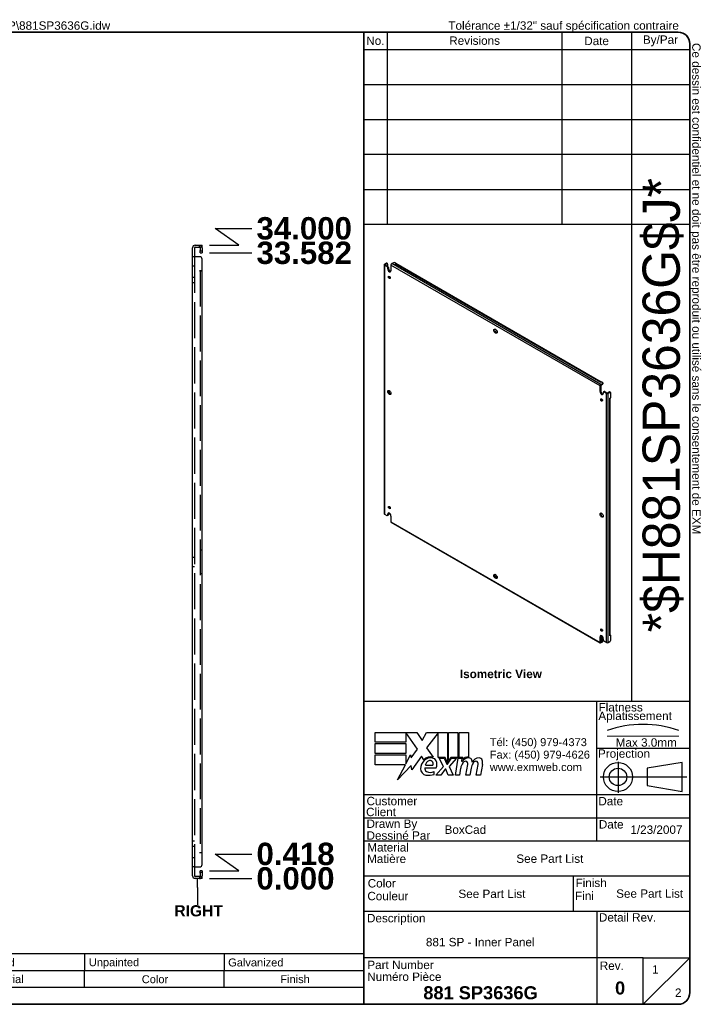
# Model space of a CAD drawing. Header units: inches. Extents: x 3.3 to 85.3, y 2.5 to 55.7.
# Tile 2 of 2: x 48.6 to 85.3, y 2.5 to 55.4. Entities that reach past the tile are written whole.
import ezdxf
from ezdxf.enums import TextEntityAlignment as Align

# ---------------------------------------------------------------- set-up
doc = ezdxf.new("R2010")
doc.units = ezdxf.units.IN
doc.header["$LTSCALE"] = 10
doc.header["$MEASUREMENT"] = 0
for name, pattern in [('CHAIN', [0.7087, 0.4724, -0.0591, 0.1181, -0.0591]), ('DASHED', [0.2067, 0.1654, -0.0413]), ('DASHED_SPACE', [0.2067, 0.1654, -0.0413])]:
    doc.linetypes.add(name, pattern=pattern)
doc.layers.get('0').update_dxf_attribs({"lineweight": 25})
for name, color, linetype, lineweight in [('Centerline(ANSI)', 7, 'Continuous', 25), ('Dimensions(ANSI)', 7, 'Continuous', 25), ('Hidden Edges(ANSI)', 7, 'DASHED_SPACE', 25), ('Sketch Geometry(ANSI)', 7, 'Continuous', 25), ('Symbols(ANSI)', 7, 'Continuous', 25), ('Visible Edges(ANSI)', 7, 'Continuous', 25), ('Visible Tangent Edges(ANSI)', 7, 'Continuous', 25)]:
    doc.layers.add(name, color=color, linetype=linetype, lineweight=lineweight)
doc.styles.add('Current-ANSI', font='arial.ttf')
doc.styles.add('Dimension-ANSI', font='arialbd.ttf')
doc.styles.add('Part List-ANSI', font='arial.ttf')
doc.styles.add('Text Style44', font='arialbd.ttf')
doc.styles.add('Text Style83', font='FRE3OF9X.TTF')
doc.dimstyles.new('INCH-ANSI', dxfattribs={"dimscale": 10, "dimtxt": 0.12, "dimasz": 0.098425, "dimexe": 0.04, "dimexo": 0.04, "dimgap": 0.031496, "dimtad": 0, "dimtih": 1, "dimtoh": 1, "dimdec": 3, "dimrnd": 1e-08, "dimzin": 0, "dimdsep": 46, "dimtxsty": 'Dimension-ANSI', "dimcen": 0.09, "dimdle": 0.312, "dimclrd": 179, "dimclre": 179, "dimclrt": 7, "dimadec": 1, "dimazin": 0, "dimtfac": 1, "dimtdec": 3, "dimtofl": 0, "dimtmove": 0, "dimatfit": 3, "dimfxl": 1, "dimtolj": 1, "dimtzin": 4, "dimlwd": 25, "dimlwe": 25, "dimarcsym": 0})

# ---------------------------------------------------------------- blocks, each defined once
blk = doc.blocks.new('Parts List')
at = {"layer": 'Symbols(ANSI)'}
for p, q in [((13.023, 0.795), (3.548, 0.795)), ((3.548, 0.795), (3.548, 0.615)), ((3.848, 0.795), (3.848, 0.615)), ((4.973, 0.795), (4.973, 0.615)), ((5.273, 0.795), (5.273, 0.615)), ((8.273, 0.795), (8.273, 0.615)), ((10.023, 0.795), (10.023, 0.615)), ((11.523, 0.795), (11.523, 0.615)), ((13.023, 0.795), (13.023, 0.615)), ((13.023, 0.615), (3.548, 0.615)), ((3.548, 0.435), (3.548, 0.615)), ((3.848, 0.435), (3.848, 0.615)), ((4.973, 0.435), (4.973, 0.615)), ((5.273, 0.435), (5.273, 0.615)), ((8.273, 0.435), (8.273, 0.615)), ((10.023, 0.435), (10.023, 0.615)), ((11.523, 0.435), (11.523, 0.615)), ((13.023, 0.435), (13.023, 0.615)), ((3.548, 0.255), (3.548, 0.435)), ((13.023, 0.435), (3.548, 0.435)), ((13.023, 0.255), (13.023, 0.435)), ((13.023, 0.255), (3.548, 0.255))]:
    blk.add_line(p, q, dxfattribs=at)
at = {"layer": 'Symbols(ANSI)', "char_height": 0.085, "attachment_point": 7, "line_spacing_factor": 0.25, "style": 'Part List-ANSI'}
for s, insert in [('1', (3.678, 0.662)), ('881 SP3636G-P', (3.888, 0.66)), ('0', (5.095, 0.66)), ('881 SP - Inner Panel Part', (5.313, 0.66)), ('12 Ga Galvanized', (8.321, 0.66)), ('Unpainted', (10.068, 0.638)), ('Galvanized', (11.565, 0.66)), ('Qty', (3.611, 0.456)), ('Part Number', (4.083, 0.481)), ('Rev', (5.027, 0.481)), ('Description', (6.485, 0.458)), ('Material', (8.946, 0.481)), ('Color', (10.637, 0.48)), ('Finish', (12.125, 0.481)), ('Parts List', (8.047, 0.301))]:
    blk.add_mtext(s, dxfattribs=dict(at, insert=insert))
blk = doc.blocks.new('Datum Identifier3')
at = {"layer": 'Symbols(ANSI)', "color": 7, "linetype": 'Continuous', "lineweight": 25}
for p, q in [((11.235, 1.507), (11.235, 1.605)), ((11.235, 1.507), (11.235, 1.505)), ((11.235, 1.505), (11.235, 1.321))]:
    blk.add_line(p, q, dxfattribs=at)
at = {"layer": 'Symbols(ANSI)', "color": 7, "insert": (10.987, 1.197), "char_height": 0.12, "attachment_point": 7, "line_spacing_factor": 0.25, "style": 'Dimension-ANSI'}
blk.add_mtext('RIGHT', dxfattribs=at)
blk = doc.blocks.new('*D16')
at = {"layer": 'Defpoints', "color": 0, "linetype": 'Continuous', "transparency": 16777216}
for p in [(58.413, 9.298), (58.413, 9.298), (61.093, 9.298)]:
    blk.add_point(p, dxfattribs=at)
at = {"layer": 'Dimensions(ANSI)', "color": 179, "linetype": 'Continuous', "lineweight": 25, "transparency": 16777216}
blk.add_line((58.813, 9.298), (61.093, 9.298), dxfattribs=at)
at = {"layer": 'Dimensions(ANSI)', "color": 7, "linetype": 'Continuous', "lineweight": 25, "transparency": 16777216, "insert": (63.428, 9.298), "char_height": 1.2, "attachment_point": 5, "style": 'Dimension-ANSI'}
blk.add_mtext('\\A1;0.000', dxfattribs=at)
blk = doc.blocks.new('*D17')
at = {"layer": 'Defpoints', "color": 0, "linetype": 'Continuous', "transparency": 16777216}
for p in [(61.093, 10.612), (58.413, 9.716), (58.413, 9.298)]:
    blk.add_point(p, dxfattribs=at)
at = {"layer": 'Dimensions(ANSI)', "color": 179, "linetype": 'Continuous', "lineweight": 25, "transparency": 16777216}
for p, q in [((60.382, 9.716), (59.124, 10.612)), ((59.124, 10.612), (61.093, 10.612)), ((58.813, 9.716), (60.382, 9.716))]:
    blk.add_line(p, q, dxfattribs=at)
at = {"layer": 'Dimensions(ANSI)', "color": 7, "linetype": 'Continuous', "lineweight": 25, "transparency": 16777216, "insert": (63.432, 10.612), "char_height": 1.2, "attachment_point": 5, "style": 'Dimension-ANSI'}
blk.add_mtext('\\A1;0.418', dxfattribs=at)
blk = doc.blocks.new('*D18')
at = {"layer": 'Defpoints', "color": 0, "linetype": 'Continuous', "transparency": 16777216}
for p in [(58.413, 42.88), (61.093, 42.88), (58.413, 9.298)]:
    blk.add_point(p, dxfattribs=at)
at = {"layer": 'Dimensions(ANSI)', "color": 179, "linetype": 'Continuous', "lineweight": 25, "transparency": 16777216}
blk.add_line((58.813, 42.88), (61.093, 42.88), dxfattribs=at)
at = {"layer": 'Dimensions(ANSI)', "color": 7, "linetype": 'Continuous', "lineweight": 25, "transparency": 16777216, "insert": (63.898, 42.88), "char_height": 1.2, "attachment_point": 5, "style": 'Dimension-ANSI'}
blk.add_mtext('\\A1;33.582', dxfattribs=at)
blk = doc.blocks.new('*D19')
at = {"layer": 'Defpoints', "color": 0, "linetype": 'Continuous', "transparency": 16777216}
for p in [(61.093, 44.194), (58.413, 43.298), (58.413, 9.298)]:
    blk.add_point(p, dxfattribs=at)
at = {"layer": 'Dimensions(ANSI)', "color": 179, "linetype": 'Continuous', "lineweight": 25, "transparency": 16777216}
for p, q in [((60.382, 43.298), (59.124, 44.194)), ((59.124, 44.194), (61.093, 44.194)), ((58.813, 43.298), (60.382, 43.298))]:
    blk.add_line(p, q, dxfattribs=at)
at = {"layer": 'Dimensions(ANSI)', "color": 7, "linetype": 'Continuous', "lineweight": 25, "transparency": 16777216, "insert": (63.898, 44.194), "char_height": 1.2, "attachment_point": 5, "style": 'Dimension-ANSI'}
blk.add_mtext('\\A1;34.000', dxfattribs=at)
blk = doc.blocks.new('Title Blocks EXM - ANSI B')
for p, q in [((13.372, 3.063), (13.372, 3.17)), ((13.372, 3.17), (13.818, 3.17)), ((13.824, 2.989), (13.701, 3.168)), ((13.701, 3.168), (13.701, 3.063)), ((13.818, 3.17), (13.877, 3.083)), ((13.877, 3.083), (13.923, 3.17)), ((13.923, 3.17), (14.146, 3.17)), ((14.046, 3.166), (13.924, 3.002)), ((14.046, 2.9), (14.046, 3.166)), ((14.146, 3.17), (14.146, 2.842)), ((14.16, 3.17), (14.259, 3.17)), ((14.16, 2.866), (14.16, 3.17)), ((14.259, 3.17), (14.259, 2.9)), ((14.273, 3.17), (14.372, 3.17)), ((14.273, 2.9), (14.273, 3.17)), ((14.372, 3.17), (14.372, 2.905)), ((13.701, 3.063), (13.372, 3.063)), ((13.372, 3.049), (13.701, 3.049)), ((13.372, 2.942), (13.372, 3.049)), ((13.701, 3.049), (13.701, 2.942)), ((13.758, 2.895), (13.824, 2.989)), ((13.924, 3.002), (13.993, 2.903)), ((13.701, 2.942), (13.372, 2.942)), ((13.372, 2.82), (13.372, 2.927)), ((13.372, 2.927), (13.701, 2.927)), ((13.701, 2.831), (13.752, 2.929)), ((13.701, 2.927), (13.701, 2.831)), ((13.752, 2.929), (13.758, 2.895)), ((13.87, 2.914), (13.765, 2.768)), ((13.893, 2.876), (13.87, 2.914)), ((14.121, 2.9), (14.046, 2.9)), ((14.059, 2.891), (14.113, 2.891)), ((14.105, 2.802), (14.059, 2.891)), ((14.113, 2.891), (14.139, 2.83)), ((14.146, 2.842), (14.121, 2.9)), ((14.146, 2.83), (14.19, 2.891)), ((14.185, 2.9), (14.16, 2.866)), ((14.245, 2.891), (14.164, 2.803)), ((14.259, 2.9), (14.185, 2.9)), ((14.19, 2.891), (14.245, 2.891)), ((14.232, 2.709), (14.264, 2.891)), ((14.264, 2.891), (14.302, 2.891)), ((14.314, 2.9), (14.273, 2.9)), ((14.302, 2.891), (14.299, 2.859)), ((14.299, 2.859), (14.309, 2.859)), ((14.312, 2.88), (14.314, 2.9)), ((13.695, 2.82), (13.372, 2.82)), ((13.612, 2.661), (13.695, 2.82)), ((13.758, 2.815), (13.612, 2.661)), ((13.765, 2.768), (13.758, 2.815)), ((13.905, 2.788), (14.027, 2.788)), ((13.91, 2.818), (13.99, 2.818)), ((14.023, 2.709), (14.105, 2.802)), ((14.122, 2.774), (14.077, 2.709)), ((14.13, 2.774), (14.122, 2.774)), ((14.155, 2.709), (14.13, 2.774)), ((14.139, 2.83), (14.146, 2.83)), ((14.164, 2.803), (14.209, 2.709)), ((14.289, 2.784), (14.276, 2.709)), ((14.345, 2.709), (14.365, 2.824)), ((14.402, 2.784), (14.389, 2.709)), ((14.457, 2.709), (14.477, 2.824)), ((14.523, 2.823), (14.501, 2.709)), ((14.005, 2.718), (14.005, 2.748)), ((14.077, 2.709), (14.023, 2.709)), ((14.209, 2.709), (14.155, 2.709)), ((14.276, 2.709), (14.232, 2.709)), ((14.389, 2.709), (14.345, 2.709)), ((14.501, 2.709), (14.457, 2.709))]:
    blk.add_line(p, q)
for centre, radius, start, end in [((13.991, 2.772), 0.133, 134.1684, 176.5646), ((13.968, 2.796), 0.11, 77.079, 133.1785), ((13.968, 2.796), 0.0996, 80.4085, 134.1684), ((13.965, 2.811), 0.056, 109.3797, 172.9975), ((13.959, 2.83), 0.0365, 51.1652, 109.3797), ((13.962, 2.833), 0.0318, 331.4547, 51.1652), ((13.981, 2.843), 0.0507, 23.8445, 85.0802), ((13.941, 2.826), 0.094, 336.1555, 23.8445), ((14.376, 2.816), 0.08, 89.4776, 147.4114), ((14.346, 2.818), 0.042, 96.03, 147.5992), ((14.37, 2.825), 0.08, 88.7952, 136.5849), ((14.344, 2.839), 0.02, 23.5571, 96.03), ((14.377, 2.862), 0.0338, 16.9928, 89.4776), ((14.317, 2.844), 0.096, 3.6169, 16.9928), ((14.486, 2.814), 0.0819, 89.6788, 153.9508), ((14.458, 2.818), 0.042, 96.1027, 147.6083), ((14.456, 2.839), 0.02, 23.5487, 96.1027), ((14.487, 2.861), 0.035, 18.4748, 89.6788), ((14.429, 2.842), 0.096, 349, 18.4748), ((13.925, 2.776), 0.0658, 176.5646, 261.5605), ((13.936, 2.779), 0.032, 163.5261, 244.6784), ((13.966, 2.842), 0.102, 244.6784, 292.5609), ((14.442, 2.757), 0.155, 147.5992, 170), ((14.325, 2.831), 0.041, 350, 23.5571), ((14.555, 2.759), 0.155, 148.5584, 170.8257), ((14.437, 2.831), 0.041, 349.9922, 23.5487), ((13.945, 2.911), 0.202, 261.5605, 287.3343)]:
    blk.add_arc(centre, radius, start, end)
at = {"layer": 'Centerline(ANSI)', "linetype": 'DASHED', "lineweight": 18, "ltscale": 0.507983}
blk.add_line((15.861, 3.128), (16.632, 3.128), dxfattribs=at)
at = {"layer": 'Centerline(ANSI)', "linetype": 'CHAIN', "ltscale": 0.185148}
blk.add_line((15.979, 2.855), (15.979, 2.521), dxfattribs=at)
at = {"layer": 'Centerline(ANSI)', "linetype": 'CHAIN', "ltscale": 0.437897}
blk.add_line((15.786, 2.691), (16.717, 2.691), dxfattribs=at)
at = {"layer": 'Sketch Geometry(ANSI)'}
for p, q in [((13.25, 10.687), (16.625, 10.687)), ((13.5, 10.687), (13.5, 8.625)), ((15.375, 10.687), (15.375, 8.625)), ((16.125, 10.687), (16.125, 3.5)), ((13.25, 10.5), (16.75, 10.5)), ((16.75, 10.562), (16.75, 0.375)), ((13.25, 10.125), (16.75, 10.125)), ((13.25, 9.75), (16.75, 9.75)), ((16.75, 9.375), (13.25, 9.375)), ((13.25, 9), (16.75, 9)), ((16.75, 9), (16.75, 8.625)), ((13.25, 8.625), (16.75, 8.625)), ((16.75, 3.5), (13.25, 3.5)), ((15.75, 2), (15.75, 3.5)), ((15.75, 3), (16.75, 3)), ((16.669, 2.847), (16.294, 2.785)), ((16.294, 2.785), (16.294, 2.598)), ((16.669, 2.535), (16.669, 2.847)), ((16.294, 2.598), (16.669, 2.535)), ((16.75, 2.5), (13.25, 2.5)), ((16.75, 2.25), (13.25, 2.25)), ((16.75, 2), (13.25, 2)), ((13.25, 1.629), (16.75, 1.629)), ((15.499, 1.629), (15.499, 1.25)), ((13.25, 1.25), (16.75, 1.25)), ((15.75, 1.25), (15.75, 0.75)), ((15.75, 0.75), (13.25, 0.75)), ((16.25, 0.75), (15.75, 0.75)), ((15.75, 0.75), (15.75, 0.25)), ((16.25, 0.25), (16.25, 0.75)), ((16.25, 0.75), (16.75, 0.75)), ((16.25, 0.25), (16.75, 0.75)), ((16.625, 0.25), (13.25, 0.25))]:
    blk.add_line(p, q, dxfattribs=at)
at = {"layer": 'Sketch Geometry(ANSI)', "linetype": 'Continuous', "lineweight": 35}
for p, q in [((13.25, 8.625), (13.25, 10.687)), ((13.25, 8.625), (13.25, 3.5)), ((13.25, 0.25), (13.25, 3.5))]:
    blk.add_line(p, q, dxfattribs=at)
at = {"layer": 'Sketch Geometry(ANSI)'}
for radius in [0.156, 0.0935]:
    blk.add_circle((15.979, 2.691), radius, dxfattribs=at)
for centre, radius, start, end in [((16.625, 10.562), 0.125, 0, 90), ((16.247, 2.112), 1.143, 70.2973, 109.7027), ((16.625, 0.375), 0.125, 270, 0)]:
    blk.add_arc(centre, radius, start, end, dxfattribs=at)
at = {"layer": 'Symbols(ANSI)', "color": 7, "char_height": 0.09, "style": 'Current-ANSI'}
for s, insert, width, attachment_point in [('No.', (13.373, 10.595), 0.25039, 5), ('Revisions', (14.439, 10.596), 1.87331, 5), ('Date', (15.749, 10.593), 0.75135, 5), ('By/Par', (16.435, 10.594), 0.62202, 5), ('Date', (15.773, 2.136), 0.26554, 7), ('Rev.', (15.783, 0.618), 0.25854, 7)]:
    blk.add_mtext(s, dxfattribs=dict(at, insert=insert, width=width, attachment_point=attachment_point))
for s, insert, attachment_point in [('\\fArial|b1|i0;\\H0.0900;Isometric View', (14.281, 3.842), 1), ('Flatness', (15.77, 3.393), 7), ('Aplatissement', (15.768, 3.275), 7), ('Max 3.0mm', (15.954, 3.015), 7), ('Projection', (15.764, 2.87), 7), ('Customer', (13.278, 2.386), 7), ('Date', (15.768, 2.385), 7), ('Client', (13.273, 2.269), 7), ('Drawn By', (13.278, 2.117), 7), ('Dessiné Par', (13.278, 2.016), 7), ('Material', (13.286, 1.889), 7), ('Matière', (13.284, 1.766), 7), ('Color', (13.291, 1.503), 7), ('Finish', (15.523, 1.508), 7), ('Couleur', (13.287, 1.366), 7), ('Fini', (15.518, 1.37), 7), ('Description', (13.283, 1.103), 7), ('Detail Rev.', (15.774, 1.137), 7), ('Part Number', (13.287, 0.627), 7), ('Numéro Pièce', (13.286, 0.5), 7)]:
    blk.add_mtext(s, dxfattribs=dict(at, insert=insert, attachment_point=attachment_point))
at = {"layer": 'Symbols(ANSI)', "color": 7, "insert": (14.602, 3.107), "char_height": 0.085, "attachment_point": 1, "line_spacing_factor": 0.944221, "style": 'Current-ANSI'}
blk.add_mtext('\\fArial|b0|i0;\\H0.0850;Tél: (450) 979-4373\\PFax: (450) 979-4626\\Pwww.exmweb.com', dxfattribs=at)
at = {"layer": 'Symbols(ANSI)', "color": 7, "style": 'Current-ANSI'}
for tag, p in [('REV1', (13.375, 10.313)), ('REV1DATE', (15.75, 10.31)), ('REV1BY', (16.437, 10.313)), ('REV2', (13.373, 9.938)), ('REV2DATE', (15.747, 9.941)), ('REV2BY', (16.437, 9.938)), ('REV3', (13.374, 9.563)), ('REV3DATE', (15.752, 9.563)), ('REV3BY', (16.437, 9.564)), ('REV4', (13.377, 9.188)), ('REV4DATE', (15.752, 9.188)), ('REV4BY', (16.441, 9.188)), ('REV5', (13.373, 8.813)), ('REV5DATE', (15.752, 8.813)), ('REV5BY', (16.438, 8.811)), ('MFG_APPROVED_DATE', (16.393, 2.374)), ('DETAIL_REV', (16.249, 0.926))]:
    blk.add_attdef(tag, text='', height=0.09, dxfattribs=at).set_placement(p, align=Align.MIDDLE_CENTER)
for tag, p in [('REV1DESC', (13.526, 10.31)), ('REV2DESC', (13.525, 9.937)), ('REV3DESC', (13.528, 9.564)), ('REV4DESC', (13.533, 9.19)), ('REV5DESC', (13.532, 8.811)), ('COMPANY', (14.12, 2.375))]:
    blk.add_attdef(tag, text='', height=0.09, dxfattribs=at).set_placement(p, align=Align.MIDDLE_LEFT)
at = {"layer": 'Symbols(ANSI)', "color": 7, "style": 'Text Style83'}
blk.add_attdef('BARCODE_001', (16.643, 4.244), '', height=0.4, rotation=90, dxfattribs=at)
at = {"layer": 'Symbols(ANSI)', "color": 7}
for tag, p, height, style in [('AUTHOR_001', (14.116, 2.08), 0.09, 'Current-ANSI'), ('IDW_DATE_001', (16.112, 2.08), 0.09, 'Current-ANSI'), ('MATERIEL_001', (14.887, 1.769), 0.09, 'Current-ANSI'), ('COLOR_001', (14.265, 1.391), 0.09, 'Current-ANSI'), ('FINISH_001', (15.959, 1.394), 0.09, 'Current-ANSI'), ('IDW_DESC_001', (13.916, 0.873), 0.09, 'Current-ANSI'), ('Sheet_Number_001', (16.346, 0.58), 0.09, 'Current-ANSI'), ('IDW_NAME_001', (13.888, 0.304), 0.14, 'Text Style44'), ('IDW_REV_001', (15.947, 0.355), 0.14, 'Text Style44'), ('Number_of_sheets_001', (16.591, 0.33), 0.09, 'Current-ANSI')]:
    blk.add_attdef(tag, p, '', height=height, dxfattribs=dict(at, style=style))
blk = doc.blocks.new('Borders EXM - B (Inch)')
at = {"layer": 'Sketch Geometry(ANSI)', "linetype": 'Continuous', "lineweight": 35}
for p, q in [((16.398, 10.692), (0.523, 10.692)), ((0.398, 10.567), (0.398, 0.255)), ((16.523, 0.38), (16.523, 10.567)), ((0.398, 0.255), (16.398, 0.255))]:
    blk.add_line(p, q, dxfattribs=at)
for centre, start, end in [((0.523, 10.567), 90, 180), ((16.398, 10.567), 0, 90), ((16.398, 0.38), 270, 0)]:
    blk.add_arc(centre, 0.125, start, end, dxfattribs=at)
at = {"layer": 'Symbols(ANSI)', "color": 7, "char_height": 0.09, "attachment_point": 7, "style": 'Current-ANSI'}
for s, insert in [('Tolerance ±1/32" unless otherwise specified', (0.509, 10.692)), ('Tolérance ±1/32" sauf spécification contraire', (13.93, 10.691))]:
    blk.add_mtext(s, dxfattribs=dict(at, insert=insert))
for s, insert, rotation in [('This drawing is confidential and must not be reproduced or used without the consent of EXM', (0.398, 5.419), 90), ('Ce dessin est confidentiel et ne doit pas être reproduit ou utilisé sans le consentement de EXM', (16.522, 10.576), 270)]:
    blk.add_mtext(s, dxfattribs=dict(at, insert=insert, rotation=rotation))
at = {"layer": 'Symbols(ANSI)', "color": 7, "style": 'Current-ANSI'}
blk.add_attdef('FILENAME_AND_PATH_001', (6.601, 10.718), '', height=0.09, dxfattribs=at)

msp = doc.modelspace()

# ---------------------------------------------------------------- linework, layer by layer
at = {"layer": 'Hidden Edges(ANSI)', "ltscale": 0.039899}
for p, q in [((58.2771, 43.1931), (58.2771, 43.2981)), ((58.4133, 42.9736), (58.3083, 42.9736)), ((58.0063, 42.1731), (57.9013, 42.1731)), ((58.0063, 41.5681), (57.9013, 41.5681)), ((58.0063, 41.2781), (57.9013, 41.2781)), ((57.9013, 26.5481), (58.0063, 26.5481)), ((58.4133, 26.9231), (58.3083, 26.9231)), ((57.9013, 26.0481), (58.0063, 26.0481)), ((58.3083, 25.6731), (58.4133, 25.6731)), ((57.9013, 11.3181), (58.0063, 11.3181)), ((57.9013, 11.0281), (58.0063, 11.0281)), ((57.9013, 10.4231), (58.0063, 10.4231)), ((58.4133, 9.6226), (58.3083, 9.6226)), ((58.2771, 9.4031), (58.2771, 9.2981))]:
    msp.add_line(p, q, dxfattribs=at)
at = {"layer": 'Hidden Edges(ANSI)', "ltscale": 1.173646}
msp.add_line((58.0063, 42.6731), (58.0063, 9.9231), dxfattribs=at)
at = {"layer": 'Hidden Edges(ANSI)', "ltscale": 1.162964}
msp.add_line((58.3083, 41.9231), (58.3083, 10.6731), dxfattribs=at)
at = {"layer": 'Hidden Edges(ANSI)', "ltscale": 0.069366}
for centre, start, end in [((58.2773, 43.1621), 13.17589, 90), ((58.2773, 9.4341), 270, 346.82411)]:
    msp.add_arc(centre, 0.136, start, end, dxfattribs=at)
at = {"layer": 'Visible Edges(ANSI)'}
for p, q in [((57.9013, 42.6731), (57.9013, 43.1621)), ((58.0063, 43.1621), (58.0063, 42.6731)), ((58.0373, 43.2981), (58.2883, 43.2981)), ((58.0373, 43.1931), (58.2883, 43.1931)), ((58.2883, 43.2981), (58.4133, 43.2981)), ((58.4133, 43.1931), (58.2883, 43.1931)), ((58.3083, 43.1621), (58.3083, 43.0051)), ((58.3083, 42.8801), (58.3083, 43.0051)), ((58.3083, 42.8801), (58.4133, 42.8801)), ((58.4133, 43.1931), (58.4133, 43.2981)), ((58.4133, 43.1621), (58.4133, 43.0051)), ((58.4133, 43.0051), (58.4133, 42.8801)), ((57.9013, 9.9231), (57.9013, 42.6731)), ((58.0373, 42.6731), (57.9013, 42.6731)), ((58.2883, 42.6731), (58.0373, 42.6731)), ((58.4133, 41.9233), (58.4133, 42.5481)), ((68.2076, 42.2811), (68.2964, 42.3324)), ((68.2448, 42.2597), (68.3335, 42.3109)), ((68.3276, 42.3355), (68.3647, 42.314)), ((68.6941, 42.3579), (68.6054, 42.3066)), ((68.7785, 42.3046), (68.8266, 42.3324)), ((68.7786, 42.3046), (68.7785, 42.3046)), ((68.7786, 42.3046), (68.7786, 42.3046)), ((68.8266, 42.3324), (68.7825, 42.3579)), ((79.8472, 35.9372), (68.8126, 42.308)), ((68.8266, 42.3324), (68.8266, 42.2999)), ((58.2771, 41.9231), (58.2771, 41.9233)), ((58.2771, 41.9233), (58.4133, 41.9233)), ((58.2773, 41.9231), (58.2771, 41.9231)), ((58.4133, 41.9231), (58.2773, 41.9231)), ((58.4133, 10.6731), (58.4133, 41.9231)), ((68.1877, 42.2534), (68.1877, 28.8832)), ((68.3363, 42.1513), (68.2076, 42.2256)), ((68.2448, 42.247), (68.3734, 42.1727)), ((68.3777, 42.2854), (68.3777, 42.1701)), ((68.3805, 42.0237), (68.3805, 42.0748)), ((68.4176, 42.0962), (68.4176, 42.0452)), ((68.424, 42.0035), (68.4442, 41.9919)), ((68.4884, 41.9153), (68.4884, 41.9043)), ((68.5573, 42.2234), (68.5573, 41.9217)), ((68.4884, 41.608), (68.4884, 41.5405)), ((79.8753, 35.9534), (79.8272, 35.9256)), ((79.9194, 35.928), (79.8753, 35.9534)), ((68.4182, 35.4507), (68.4182, 35.473)), ((68.4553, 35.4984), (68.4553, 35.3896)), ((79.7826, 35.4407), (79.7826, 35.7424)), ((79.8197, 35.7639), (79.8197, 35.4622)), ((79.8272, 35.9256), (79.8271, 35.9257)), ((79.8271, 35.9257), (79.8272, 35.9257)), ((79.8307, 35.8257), (79.9194, 35.8769)), ((79.8307, 35.7828), (79.9194, 35.8341)), ((79.9377, 35.9025), (79.9377, 35.8596)), ((79.9723, 35.4183), (80.0095, 35.4397)), ((80.1323, 35.3409), (80.0036, 35.4152)), ((80.0407, 35.4366), (80.1694, 35.3623)), ((80.3484, 35.3952), (80.3113, 35.4167)), ((68.4884, 35.3323), (68.4807, 35.3279)), ((68.4884, 35.3323), (68.4884, 35.3213)), ((79.9594, 35.3897), (79.9594, 35.3387)), ((80.2801, 35.4136), (80.1913, 35.3623)), ((80.3172, 35.3921), (80.2284, 35.3409)), ((80.3132, 35.0838), (80.3614, 35.1116)), ((80.3132, 35.0837), (80.3132, 35.0838)), ((80.3133, 35.0837), (80.3132, 35.0837)), ((80.3332, 22.3537), (80.3332, 35.0953)), ((80.3614, 35.1116), (80.3614, 35.3666)), ((68.4754, 29.231), (68.4648, 29.2249)), ((68.2076, 28.8555), (68.3363, 28.7812)), ((68.3676, 28.7781), (68.4047, 28.7995)), ((68.3805, 28.8067), (68.3805, 28.8577)), ((68.4176, 28.8792), (68.4176, 28.8281)), ((68.5573, 28.7557), (68.5573, 28.454)), ((68.5714, 28.4228), (79.7967, 21.9419)), ((74.1205, 25.5662), (74.13, 25.5607)), ((74.1224, 25.5563), (74.13, 25.5607)), ((74.1631, 25.5035), (74.2573, 25.449)), ((74.2167, 25.4296), (74.1974, 25.4408)), ((79.7826, 21.973), (79.7826, 22.2747)), ((79.8197, 22.2961), (79.8197, 21.9945)), ((79.8197, 22.2757), (79.8311, 22.2692)), ((80.3614, 22.3536), (80.3132, 22.3258)), ((80.3132, 22.3259), (80.3133, 22.326)), ((80.3132, 22.3258), (80.3132, 22.3259)), ((80.3332, 22.3699), (80.3614, 22.3536)), ((80.3614, 22.0986), (80.3614, 22.3536)), ((79.8271, 22.0881), (79.8272, 22.0881)), ((79.8272, 22.0881), (79.8271, 22.0881)), ((79.8753, 22.1159), (79.8272, 22.0881)), ((79.9194, 22.0394), (79.8307, 21.9881)), ((79.9194, 21.9965), (79.8307, 21.9453)), ((79.8381, 22.1712), (79.8381, 22.1071)), ((79.8752, 22.1927), (79.8752, 22.1286)), ((79.8753, 22.1159), (79.9194, 22.0904)), ((79.9377, 22.022), (79.9377, 22.0649)), ((79.9594, 22.1727), (79.9594, 22.1216)), ((80.0036, 22.0451), (80.1323, 21.9708)), ((80.2284, 21.9708), (80.3172, 22.022)), ((58.2771, 10.6729), (58.2771, 10.6731)), ((58.2771, 10.6731), (58.2773, 10.6731)), ((58.4133, 10.6729), (58.2771, 10.6729)), ((58.4133, 10.6731), (58.2773, 10.6731)), ((58.4133, 10.0481), (58.4133, 10.6729)), ((58.0373, 9.9231), (57.9013, 9.9231)), ((57.9013, 9.4341), (57.9013, 9.9231)), ((58.0063, 9.9231), (58.0063, 9.4341)), ((58.0373, 9.9231), (58.2883, 9.9231)), ((58.4133, 9.7161), (58.3083, 9.7161)), ((58.3083, 9.5911), (58.3083, 9.7161)), ((58.3083, 9.5911), (58.3083, 9.4341)), ((58.4133, 9.7161), (58.4133, 9.5911)), ((58.4133, 9.5911), (58.4133, 9.4341)), ((58.2883, 9.4031), (58.0373, 9.4031)), ((58.2883, 9.2981), (58.0373, 9.2981)), ((58.2883, 9.4031), (58.4133, 9.4031)), ((58.4133, 9.2981), (58.2883, 9.2981)), ((58.4133, 9.2981), (58.4133, 9.4031))]:
    msp.add_line(p, q, dxfattribs=at)
for centre, radius, start, end in [((58.0373, 43.1621), 0.136, 90, 180), ((58.0373, 43.1621), 0.031, 90, 180), ((58.2773, 43.1621), 0.031, 0, 90), ((58.2773, 43.1621), 0.136, 0, 13.17589), ((58.2883, 42.5481), 0.125, 0, 90), ((58.2883, 10.0481), 0.125, 270, 0), ((58.0373, 9.4341), 0.136, 180, 270), ((58.0373, 9.4341), 0.031, 180, 270), ((58.2773, 9.4341), 0.031, 270, 0), ((58.2773, 9.4341), 0.136, 346.82411, 0)]:
    msp.add_arc(centre, radius, start, end, dxfattribs=at)
for centre, major_axis, start_param, end_param in [((68.2964, 42.2813), (0.0313, 0.0541), 0, 0.7853982), ((68.3335, 42.2599), (0.0312, 0.0541), 5.4977871, 7.0685835), ((68.6054, 42.2511), (0.034, 0.0589), 0.7853982, 2.3561945), ((68.7383, 42.3324), (0.0625, 0), 0.7853982, 2.3561945), ((68.7786, 42.2491), (0.034, 0.0589), 0, 0.7853982), ((68.2557, 42.2534), (-0.068, 0), 5.4977871, 7.0685835), ((68.2557, 42.2534), (-0.0155, 0), 5.4977871, 7.0685835), ((68.3363, 42.1003), (0.0312, -0.0541), 0.7853982, 2.3561945), ((68.3734, 42.1217), (-0.0313, 0.0541), 3.9269908, 5.4977871), ((68.4689, 41.9727), (0.0625, -0.1083), 3.9269908, 7.0685835), ((68.506, 41.9941), (0.0625, -0.1083), 3.9269908, 5.9816518), ((68.4442, 41.9409), (-0.0313, 0.0541), 3.9269908, 5.4977871), ((68.506, 41.5859), (0.0363, -0.0628), 3.679154, 5.7456239), ((74.2071, 38.7026), (-0.0625, 0.1083), 0.3015335, 2.8400592), ((68.506, 35.4111), (-0.0625, 0.1083), 0.3015335, 2.8400592), ((79.8307, 35.7702), (0.034, 0.0589), 0.7853982, 2.3561945), ((79.871, 35.3897), (0.0625, -0.1083), 3.9269908, 7.0685835), ((79.8307, 35.7702), (0.0078, 0.0134), 0.7853982, 2.3561945), ((79.9081, 35.4111), (0.0625, -0.1083), 3.9269908, 5.9816518), ((79.8272, 35.8702), (0.034, 0.0589), 0.7311589, 0.7853982), ((79.8752, 35.9025), (0.0625, 0), 5.4977871, 7.0685835), ((79.8752, 35.8596), (0.0625, 0), 5.4977871, 6.2831853), ((80.0036, 35.3642), (-0.0312, 0.0541), 5.4977871, 7.0685835), ((80.0407, 35.3856), (-0.0313, 0.0541), 5.4977871, 6.2831853), ((80.2801, 35.3625), (0.0313, 0.0541), 0, 0.7853982), ((68.4884, 35.3705), (0.0234, -0.0405), 3.9269908, 5.4977871), ((79.9081, 35.0029), (0.0363, -0.0628), 3.679154, 5.7456239), ((80.1804, 35.3687), (0.068, 0), 3.9269908, 5.4977871), ((80.1804, 35.3687), (0.0155, 0), 3.9269908, 5.4977871), ((80.2652, 35.1115), (0.068, 0), 5.4977871, 5.5520264), ((80.3172, 35.3411), (0.0312, 0.0541), 5.4977871, 7.0685835), ((68.506, 29.2364), (0.0363, -0.0628), 3.679154, 5.7456239), ((68.4442, 29.2852), (0.0313, -0.0541), 0, 0.7628134), ((68.2557, 28.8832), (-0.068, 0), 0, 0.7853982), ((68.3363, 28.8322), (0.0312, -0.0541), 5.4977871, 7.0685835), ((68.4689, 28.8067), (-0.0625, 0.1083), 3.9269908, 7.0685835), ((68.3734, 28.8536), (0.0313, -0.0541), 0, 0.7853982), ((68.506, 28.8281), (-0.0625, 0.1083), 0.3015335, 0.7853982), ((79.9081, 28.8281), (-0.0625, 0.1083), 0.3015335, 2.8400592), ((68.6054, 28.4817), (-0.034, -0.0589), 5.4977871, 6.2831853), ((74.2071, 25.5366), (-0.0625, 0.1083), 0.3015335, 2.8400592), ((74.1631, 25.5416), (0.0234, -0.0405), 3.9269908, 5.4977871), ((79.871, 22.2237), (-0.0625, 0.1083), 3.9269908, 7.0685835), ((79.9081, 22.2451), (-0.0625, 0.1083), 0.3015335, 0.7853982), ((79.7939, 22.1967), (0.0312, -0.0541), 0.7853982, 1.7325469), ((79.8311, 22.2182), (-0.0313, 0.0541), 3.9269908, 5.4977871), ((79.9081, 22.6534), (0.0363, -0.0628), 3.679154, 5.7456239), ((80.2652, 22.3537), (0.068, 0), 5.4977871, 6.2831853), ((79.8307, 22.0008), (-0.034, -0.0589), 5.4977871, 7.0685835), ((79.8307, 22.0008), (-0.0077, -0.0134), 5.4977871, 7.0685835), ((79.8272, 22.1008), (0.0077, 0.0134), 3.9269908, 5.4977871), ((79.8272, 22.1008), (0.034, 0.0589), 5.2663139, 5.4977871), ((79.8752, 22.0649), (0.0625, 0), 5.4977871, 7.0685835), ((79.8752, 22.022), (0.0625, 0), 5.4977871, 6.2831853), ((80.0036, 22.0961), (-0.0312, 0.0541), 0.7853982, 2.3561945), ((80.1804, 21.9985), (0.068, 0), 3.9269908, 5.4977871), ((80.3172, 22.073), (-0.0313, -0.0541), 0.7853982, 2.3561945)]:
    msp.add_ellipse(centre, major_axis=major_axis, ratio=0.5773503, start_param=start_param, end_param=end_param, dxfattribs=at)
for centre, major_axis in [((68.4689, 41.5644), (0.0362, -0.0628)), ((74.17, 38.6812), (0.0625, -0.1083)), ((68.4689, 35.3897), (0.0625, -0.1083)), ((79.871, 34.9814), (0.0362, -0.0628)), ((68.4689, 29.2149), (0.0362, -0.0628)), ((79.871, 28.8067), (0.0625, -0.1083)), ((74.17, 25.5152), (0.0625, -0.1083)), ((79.871, 22.6319), (0.0362, -0.0628))]:
    msp.add_ellipse(centre, major_axis=major_axis, ratio=0.5773503, dxfattribs=at)
at = {"layer": 'Visible Tangent Edges(ANSI)'}
for p, q in [((68.2964, 42.3324), (68.3335, 42.3109)), ((79.8307, 35.8257), (68.6054, 42.3066)), ((79.8272, 35.9257), (68.7786, 42.3046)), ((68.2076, 42.2256), (68.2076, 28.8555)), ((68.2448, 42.247), (68.2448, 42.2597)), ((68.3734, 42.1727), (68.3363, 42.1513)), ((68.3805, 42.0748), (68.4176, 42.0962)), ((68.3805, 42.0237), (68.4176, 42.0452)), ((68.4442, 41.9919), (68.4307, 41.9841)), ((68.4807, 41.9109), (68.4884, 41.9153)), ((79.7826, 35.7424), (68.5573, 42.2234)), ((79.7826, 35.4407), (79.8197, 35.4622)), ((79.9194, 35.8769), (79.9194, 35.8341)), ((80.0036, 35.4152), (80.0407, 35.4366)), ((68.4553, 35.3896), (68.4403, 35.3809)), ((80.1323, 21.9708), (80.1323, 35.3409)), ((80.2284, 21.9708), (80.2284, 35.3409)), ((80.2801, 35.4136), (80.3172, 35.3921)), ((80.3133, 22.326), (80.3133, 35.0837)), ((68.4876, 29.2592), (68.4583, 29.2423)), ((68.3805, 28.8577), (68.4176, 28.8792)), ((68.4176, 28.8281), (68.3805, 28.8067)), ((68.5573, 28.454), (79.7826, 21.973)), ((74.1631, 25.5035), (74.148, 25.4948)), ((79.7826, 22.2747), (79.8197, 22.2961)), ((79.8311, 22.2692), (79.8197, 22.2627)), ((79.8381, 22.1071), (79.8197, 22.1177)), ((79.8272, 22.0881), (79.8197, 22.0924)), ((79.8307, 21.9881), (79.8197, 21.9945)), ((79.8381, 22.1712), (79.8752, 22.1927)), ((79.9194, 22.0394), (79.9194, 21.9965))]:
    msp.add_line(p, q, dxfattribs=at)

# ---------------------------------------------------------------- block references
at = {"xscale": 5, "yscale": 5, "zscale": 5}
for name, p, values in [('Borders EXM - B (Inch)', (1.9893, 1.2727), {'FILENAME_AND_PATH_001': 'C:\\Vault_Workspace\\Inventor_Dwg\\Inv-8\\881SP\\881SP3636G.idw'}), ('Title Blocks EXM - ANSI B', (0.8536, 1.2954), {'COLOR_001': 'See Part List', 'AUTHOR_001': 'BoxCad', 'IDW_DATE_001': '1/23/2007', 'IDW_REV_001': '0', 'Sheet_Number_001': '1', 'Number_of_sheets_001': '2', 'IDW_DESC_001': '881 SP - Inner Panel', 'IDW_NAME_001': '881 SP3636G', 'BARCODE_001': '*$H881SP3636G$J*', 'FINISH_001': 'See Part List', 'MATERIEL_001': 'See Part List'})]:
    msp.add_blockref(name, p, dxfattribs=at).add_auto_attribs(values)
at = {"layer": 'Symbols(ANSI)', "xscale": 5, "yscale": 5, "zscale": 5}
for name in ['Datum Identifier3', 'Parts List']:
    msp.add_blockref(name, (1.9893, 1.2727), dxfattribs=at)

# ---------------------------------------------------------------- dimensions: what is measured, and where the dimension line sits
at = {"layer": 'Dimensions(ANSI)', "color": 179, "linetype": 'Continuous', "lineweight": 25, "true_color": 0x262658}
for feature_location, offset, origin, picture, middle in [((58.4133, 43.2981), (2.6792, 0.8957), (58.4133, 9.2981), '*D19', (63.8983, 44.1938)), ((58.4133, 42.8801), (2.6792, 0), (58.4133, 9.2981), '*D18', (63.8975, 42.8801)), ((58.4133, 9.7161), (2.6792, 0.8957), (58.4133, 9.2981), '*D17', (63.4322, 10.6118)), ((58.4133251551, 9.2981018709), (2.6791802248, 0), (58.4133251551, 9.2981018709), '*D16', (63.4284756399, 9.2981018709))]:
    dim = msp.add_ordinate_dim(feature_location=feature_location, offset=offset, dtype=0, origin=origin, dimstyle='INCH-ANSI', override={"dimgap": 0.031496, "dimtad": 0, "dimdec": 3, "dimlfac": 1, "dimtol": 0, "dimlim": 0, "dimtp": 0, "dimtm": 0, "dimtdec": 3}, dxfattribs=at)
    dim.commit()
    dim.dimension.update_dxf_attribs({"geometry": picture, "text_midpoint": middle})

doc.saveas('drawing.dxf')
